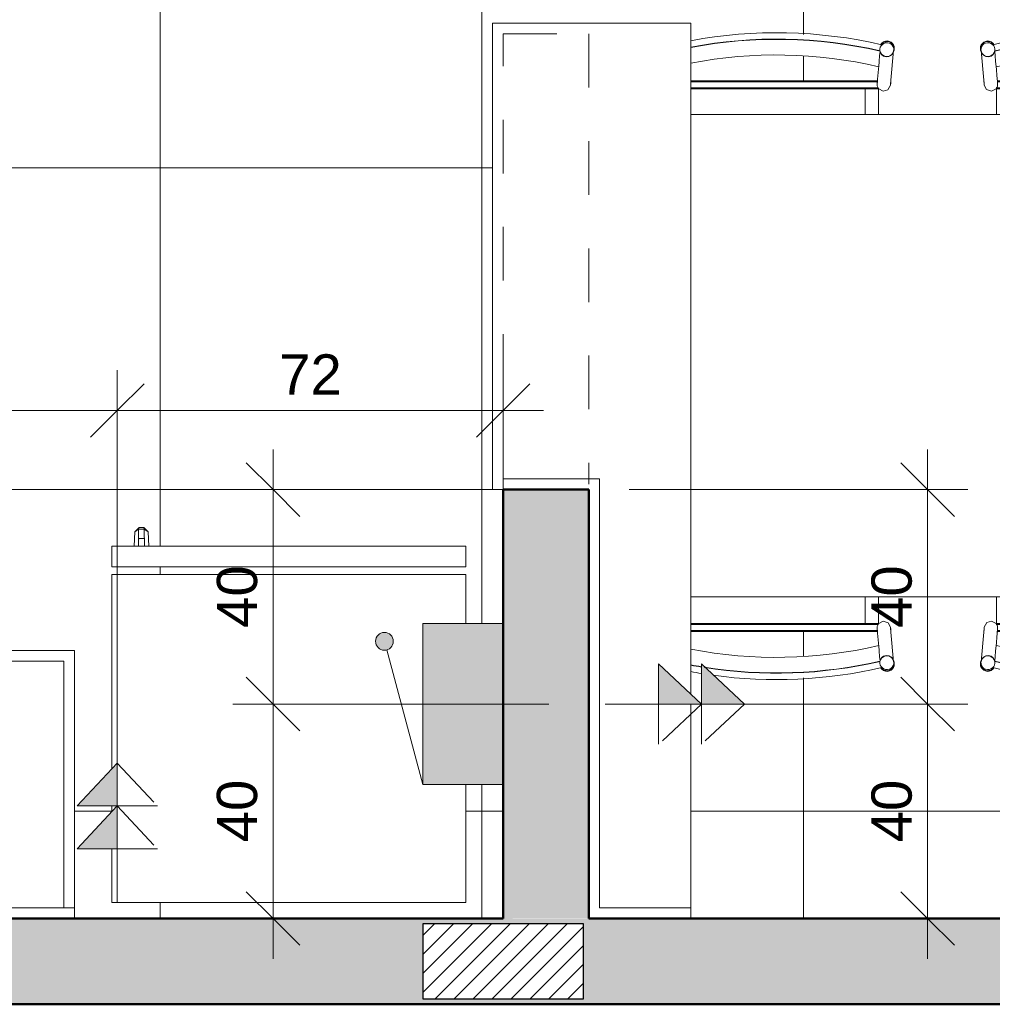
# Model space of a CAD drawing. Header units: metres. Extents: x -8.8 to 33.4, y -18.2 to 5.5.
# Tile 15 of 37: x -4.1 to -2.3, y -18.2 to -16.4. Entities that reach past the tile are written whole.
import ezdxf

# ---------------------------------------------------------------- set-up
doc = ezdxf.new("R2010")
doc.units = ezdxf.units.M
doc.linetypes.add('Projeção', pattern=[0.003969, 0.002381, -0.001587])
for name, color, linetype, lineweight in [('A-ANNO-DIMS', 7, 'Continuous', 9), ('A-ANNO-DIMS-50', 7, 'Continuous', 9), ('A-DETL-GENF', 7, 'Continuous', 5), ('A-FLOR-OVHD', 7, 'Projeção', 5), ('A-FLOR-PATT', 7, 'Continuous', 5), ('A-WALL-PATT', 7, 'Continuous', 5), ('G-IMPT', 7, 'Continuous', 5), ('I-FURN', 7, 'Continuous', 5), ('I-WALL', 7, 'Continuous', 5), ('Q-CASE', 7, 'Continuous', 5), ('Q-SPCQ', 7, 'Continuous', 5)]:
    doc.layers.add(name, color=color, linetype=linetype, lineweight=lineweight)
doc.layers.add('A-DETL', color=7, linetype='Continuous', lineweight=5, true_color=0x00a600)
doc.styles.add('Arial_1', font='arial.ttf', dxfattribs={"height": 0.075})
doc.dimstyles.new('Com_linha__ref__contínua__-_Cor_Vermelha_Arial_1_5mm_2', dxfattribs={"dimscale": 0.3048, "dimtxt": 0.076519, "dimasz": 0.328084, "dimexe": 0.246063, "dimexo": 0.246063, "dimgap": 0.024606, "dimtad": 1, "dimdec": 1, "dimlfac": 100, "dimrnd": 0.1, "dimdsep": 46, "dimtxsty": 'Arial_1', "dimblk1": 'OBLIQUE', "dimblk2": 'OBLIQUE', "dimsah": 1, "dimcen": 0.09, "dimdle": 0.246063, "dimazin": 0, "dimtfac": 1, "dimtdec": 4, "dimtix": 1, "dimtmove": 0, "dimatfit": 3, "dimfxl": 1, "dimtvp": 1, "dimtolj": 1, "dimtzin": 0, "dimarcsym": 2})

# ---------------------------------------------------------------- blocks, each defined once
blk = doc.blocks.new('TAMPO DO ABRIGO GLP EM GRANITO CINZA ANDORINHA - TAMPO DO ABRIGO GLP EM GRANITO CINZA ANDORINHA-1861549-PTS_ ELETRICOS')
at = {"layer": 'Q-CASE', "color": 9, "true_color": 0xc0c0c0}
for p, q in [((-2.8637, -16.405), (-3.2337, -16.405)), ((-3.2337, -16.405), (-3.2337, -17.275)), ((-2.8637, -17.6563), (-2.8637, -16.405)), ((-3.0337, -17.255), (-3.2137, -17.255)), ((-3.2137, -17.255), (-3.2137, -17.275)), ((-3.0337, -18.055), (-3.0337, -17.255)), ((-3.2337, -17.275), (-3.2137, -17.275)), ((-2.8637, -18.055), (-2.8637, -17.675)), ((-2.8637, -18.055), (-3.0337, -18.055)), ((-2.8637, -18.075), (-2.8637, -18.055))]:
    blk.add_line(p, q, dxfattribs=at)
blk = doc.blocks.new('Tampo de Bancada com Cuba - Granilite 50cm-2857465-PTS_ ELETRICOS')
at = {"layer": 'Q-CASE', "color": 9, "true_color": 0xc0c0c0}
for p, q in [((-1.2005, -0.02), (-1.2005, 0)), ((-0.0005, 0), (-0.0005, -0.02)), ((-1.2005, -0.02), (-1.2005, -0.5)), ((-1.2005, -0.02), (-0.0005, -0.02)), ((-1.1805, -0.48), (-1.1805, -0.02)), ((-0.0205, -0.02), (-0.0205, -0.48)), ((-0.0005, -0.5), (-0.0005, -0.02)), ((-0.8149, -0.1277), (-0.8259, -0.1353)), ((-0.7897, -0.12), (-0.8074, -0.1236)), ((-0.7897, -0.12), (-0.6066, -0.12)), ((-0.5943, -0.12), (-0.4113, -0.12)), ((-0.3825, -0.1301), (-0.3913, -0.1246)), ((-0.8303, -0.142), (-0.8359, -0.1508)), ((-0.3682, -0.1456), (-0.3758, -0.1346)), ((-0.3605, -0.1708), (-0.3641, -0.1531)), ((-0.8405, -0.3792), (-0.8405, -0.1708)), ((-0.3605, -0.1708), (-0.3605, -0.3792)), ((-0.8405, -0.3792), (-0.8368, -0.3969)), ((-0.3706, -0.408), (-0.365, -0.3992)), ((-0.8327, -0.4044), (-0.8251, -0.4154)), ((-0.8185, -0.4199), (-0.8096, -0.4254)), ((-0.386, -0.4223), (-0.375, -0.4147)), ((-0.4113, -0.43), (-0.7897, -0.43)), ((-0.4113, -0.43), (-0.3935, -0.4264)), ((-0.0205, -0.48), (-1.1805, -0.48)), ((-1.2005, -0.5), (-0.0005, -0.5))]:
    blk.add_line(p, q, dxfattribs=at)
for centre, radius, start, end in [((-0.7897, -0.1708), 0.0508, 90, 180), ((-0.7897, -0.1708), 0.0508, 110.0287, 114.9713), ((-0.4113, -0.1708), 0.0508, 360, 90), ((-0.4113, -0.1708), 0.0508, 65.0287, 69.9713), ((-0.7897, -0.1708), 0.0508, 155.0287, 159.9713), ((-0.4113, -0.1708), 0.0508, 20.0287, 24.9713), ((-0.6005, -0.2995), 0.02, 0, 180), ((-0.6005, -0.2995), 0.02, 180, 0), ((-0.7897, -0.3792), 0.0508, 180, 270), ((-0.4113, -0.3792), 0.0508, 270, 0), ((-0.7897, -0.3792), 0.0508, 200.0287, 204.9713), ((-0.4113, -0.3792), 0.0508, 335.0287, 339.9713), ((-0.7897, -0.3792), 0.0508, 245.0287, 249.9713), ((-0.4113, -0.3792), 0.0508, 290.0287, 294.9713)]:
    blk.add_arc(centre, radius, start, end, dxfattribs=at)
blk = doc.blocks.new('_Produtos_Arq_Bib_Refridgerator_398 - 11ZREF08_dwg-2258430-PTS_ ELETRICOS')
at = {"layer": 'G-IMPT', "color": 9, "lineweight": 9, "true_color": 0xc0c0c0}
for p, q in [((0, 0.6604), (0.1, 0.6604)), ((0, 0.6604), (0, 0)), ((0.1692, 0.6604), (0.18, 0.6604)), ((0.2492, 0.6604), (0.6116, 0.6604)), ((0.6116, 0.6604), (0.6116, 0)), ((0.6262, 0), (0.6262, 0.6603)), ((0.6645, 0.6603), (0.6262, 0.6603)), ((0.6645, 0.6603), (0.6645, 0)), ((0.6645, 0.619), (0.6912, 0.6176)), ((0.6645, 0.619), (0.6912, 0.6176)), ((0.6645, 0.6109), (0.6963, 0.6104)), ((0.6787, 0.6104), (0.6785, 0.6095)), ((0.6787, 0.6104), (0.6787, 0.6)), ((0.6993, 0.6095), (0.6912, 0.6176)), ((0.6963, 0.6104), (0.6912, 0.6176)), ((0.6932, 0.6156), (0.6993, 0.6095)), ((0.6963, 0.6), (0.6963, 0.6104)), ((0.6993, 0.6095), (0.6963, 0.6104)), ((0.6993, 0.6009), (0.6993, 0.6095)), ((0.6963, 0.6), (0.6645, 0.5995)), ((0.6912, 0.5927), (0.6645, 0.5913)), ((0.6912, 0.5927), (0.6645, 0.5913)), ((0.6785, 0.6009), (0.6787, 0.6)), ((0.6993, 0.6009), (0.6912, 0.5927)), ((0.6963, 0.6), (0.6912, 0.5927)), ((0.6993, 0.6009), (0.6932, 0.5948)), ((0.6993, 0.6009), (0.6963, 0.6)), ((0.22, 0), (0, 0)), ((0.6116, 0), (0.52, 0)), ((0.6262, 0), (0.6645, 0))]:
    blk.add_line(p, q, dxfattribs=at)
blk = doc.blocks.new('_Produtos_Arq_Bib_Refridgerator_398 - _Produtos_Arq_Bib_Refridgerator_398-2258438-PTS_ ELETRICOS')
blk.add_blockref('_Produtos_Arq_Bib_Refridgerator_398 - 11ZREF08_dwg-2258430-PTS_ ELETRICOS', (0, 0))
blk = doc.blocks.new('Mesa Cozinha - 02 lugares-2261299-PTS_ ELETRICOS')
at = {"layer": 'I-FURN', "color": 9, "true_color": 0xc0c0c0}
for p, q in [((-0.0781, 0.5419), (-0.0781, 0.5414)), ((-0.0776, 0.5413), (-0.0777, 0.5408)), ((-0.0576, 0.4838), (-0.0527, 0.5392)), ((-0.0522, 0.5391), (-0.0522, 0.5396)), ((0.1104, 0.5396), (0.1104, 0.5391)), ((0.1109, 0.5392), (0.1158, 0.4838)), ((0.1359, 0.5408), (0.1359, 0.5413)), ((0.1364, 0.5414), (0.1363, 0.5419)), ((0.5219, 0.5419), (0.5219, 0.5414)), ((0.5224, 0.5413), (0.5223, 0.5408)), ((0.5424, 0.4838), (0.5473, 0.5392)), ((0.5478, 0.5391), (0.5478, 0.5396)), ((-0.0803, 0.5105), (-0.0825, 0.486)), ((0.1407, 0.486), (0.1385, 0.5105)), ((0.5197, 0.5105), (0.5175, 0.486)), ((-0.4307, 0.4825), (-0.0826, 0.4825)), ((-0.0827, 0.4807), (-0.4307, 0.4807)), ((-0.0833, 0.4768), (-0.0829, 0.4813)), ((-0.0828, 0.4826), (-0.0825, 0.486)), ((0.1407, 0.486), (0.141, 0.4825)), ((0.1408, 0.4825), (0.5174, 0.4825)), ((0.5173, 0.4807), (0.1409, 0.4807)), ((0.5167, 0.4768), (0.5171, 0.4813)), ((0.5172, 0.4826), (0.5175, 0.486)), ((-0.4307, 0.4693), (-0.0815, 0.4693)), ((-0.4307, 0.4675), (-0.0803, 0.4675)), ((-0.1055, 0.42), (-0.1055, 0.4675)), ((-0.0809, 0.42), (-0.0809, 0.4675)), ((-0.0719, 0.4631), (-0.0804, 0.4675)), ((0.1386, 0.4675), (0.1301, 0.4631)), ((0.1385, 0.4675), (0.5197, 0.4675)), ((0.1391, 0.4675), (0.1391, 0.42)), ((0.1397, 0.4693), (0.5185, 0.4693)), ((0.1637, 0.42), (0.1637, 0.4675)), ((0.4945, 0.42), (0.4945, 0.4675)), ((0.5191, 0.42), (0.5191, 0.4675)), ((0.5281, 0.4631), (0.5196, 0.4675)), ((0.6291, 0.42), (-0.4307, 0.42)), ((0.6791, -0.43), (0.6791, 0.37)), ((-0.4309, -0.48), (0.6291, -0.48)), ((-0.1055, -0.5295), (-0.1055, -0.4804)), ((-0.0809, -0.5295), (-0.0809, -0.4804)), ((0.1391, -0.4804), (0.1391, -0.5295)), ((0.1637, -0.5295), (0.1637, -0.4804)), ((0.4945, -0.5295), (0.4945, -0.4804)), ((0.5191, -0.5295), (0.5191, -0.4804)), ((-0.0803, -0.5295), (-0.4307, -0.5295)), ((-0.0815, -0.5313), (-0.4307, -0.5313)), ((-0.0804, -0.5295), (-0.0719, -0.5251)), ((0.1301, -0.5251), (0.1386, -0.5295)), ((0.5197, -0.5295), (0.1385, -0.5295)), ((0.5185, -0.5313), (0.1397, -0.5313)), ((0.5196, -0.5295), (0.5281, -0.5251)), ((-0.4307, -0.5427), (-0.0827, -0.5427)), ((-0.0826, -0.5445), (-0.4307, -0.5445)), ((-0.0825, -0.548), (-0.0828, -0.5445)), ((-0.0825, -0.548), (-0.0803, -0.5725)), ((-0.0527, -0.6012), (-0.0576, -0.5458)), ((0.1158, -0.5458), (0.1109, -0.6012)), ((0.1385, -0.5725), (0.1407, -0.548)), ((0.141, -0.5446), (0.1407, -0.548)), ((0.5174, -0.5445), (0.1408, -0.5445)), ((0.1409, -0.5427), (0.5173, -0.5427)), ((0.1415, -0.5388), (0.1411, -0.5433)), ((0.5175, -0.548), (0.5172, -0.5445)), ((0.5175, -0.548), (0.5197, -0.5725)), ((0.5473, -0.6012), (0.5424, -0.5458)), ((-0.0781, -0.6034), (-0.0781, -0.6039)), ((-0.0777, -0.6028), (-0.0776, -0.6033)), ((-0.0522, -0.6016), (-0.0522, -0.6011)), ((0.1104, -0.6011), (0.1104, -0.6016)), ((0.1359, -0.6033), (0.1359, -0.6028)), ((0.1363, -0.6039), (0.1364, -0.6034)), ((0.5219, -0.6034), (0.5219, -0.6039)), ((0.5223, -0.6028), (0.5224, -0.6033)), ((0.5478, -0.6016), (0.5478, -0.6011))]:
    blk.add_line(p, q, dxfattribs=at)
at = {"layer": 'I-FURN', "color": 9, "true_color": 0xc0c0c0, "flags": 128}
for points in [[(-0.0638, 0.5557), (-0.0669, 0.5556), (-0.0698, 0.5548), (-0.0724, 0.5533), (-0.0746, 0.5511), (-0.0755, 0.5498)], [(-0.0524, 0.5428), (-0.0524, 0.5435), (-0.0529, 0.5465), (-0.0541, 0.5494), (-0.0559, 0.5518), (-0.0582, 0.5538), (-0.0609, 0.5551), (-0.0638, 0.5557)], [(0.1221, 0.5557), (0.1191, 0.5551), (0.1164, 0.5538), (0.1141, 0.5518), (0.1123, 0.5494), (0.1111, 0.5465), (0.1107, 0.5435)], [(0.1337, 0.5498), (0.1328, 0.5511), (0.1306, 0.5533), (0.128, 0.5548), (0.1251, 0.5556), (0.1221, 0.5557)], [(0.5362, 0.5557), (0.5331, 0.5556), (0.5302, 0.5548), (0.5276, 0.5533), (0.5254, 0.5511), (0.5245, 0.5498)], [(0.5476, 0.5428), (0.5476, 0.5435), (0.5471, 0.5465), (0.5459, 0.5494), (0.5441, 0.5518), (0.5418, 0.5538), (0.5391, 0.5551), (0.5362, 0.5557)], [(-0.0779, 0.5376), (-0.0786, 0.5293), (-0.0795, 0.5191), (-0.0804, 0.5089)], [(0.1361, 0.5376), (0.1368, 0.5293), (0.1377, 0.5191), (0.1386, 0.5089)], [(0.5221, 0.5376), (0.5214, 0.5293), (0.5205, 0.5191), (0.5196, 0.5089)], [(-0.0825, 0.486), (-0.0832, 0.4777), (-0.0833, 0.4768)], [(-0.0576, 0.4838), (-0.0582, 0.4763), (-0.0584, 0.4744)], [(-0.0584, 0.4744), (-0.058, 0.4786), (-0.0576, 0.4838)], [(0.1158, 0.4838), (0.1165, 0.4755), (0.1166, 0.4744)], [(0.1166, 0.4744), (0.1162, 0.4786), (0.1158, 0.4838)], [(0.1415, 0.4768), (0.141, 0.4826), (0.1407, 0.486)], [(0.1412, 0.4799), (0.1413, 0.4784), (0.1415, 0.4768)], [(0.5175, 0.486), (0.5168, 0.4777), (0.5167, 0.4768)], [(0.5424, 0.4838), (0.5418, 0.4763), (0.5416, 0.4744)], [(0.5416, 0.4744), (0.542, 0.4786), (0.5424, 0.4838)], [(-0.0584, 0.4744), (-0.0631, 0.4657), (-0.0719, 0.4631)], [(0.1301, 0.4631), (0.1207, 0.4662), (0.1166, 0.4744)], [(0.5416, 0.4744), (0.5369, 0.4657), (0.5281, 0.4631)], [(-0.0719, -0.5251), (-0.0625, -0.5282), (-0.0584, -0.5364)], [(0.1166, -0.5364), (0.1213, -0.5277), (0.1301, -0.5251)], [(0.5281, -0.5251), (0.5375, -0.5282), (0.5416, -0.5364)], [(-0.083, -0.5419), (-0.0831, -0.5404), (-0.0833, -0.5388)], [(-0.0833, -0.5388), (-0.0828, -0.5446), (-0.0825, -0.548)], [(-0.0576, -0.5458), (-0.0583, -0.5375), (-0.0584, -0.5364)], [(-0.0584, -0.5364), (-0.058, -0.5406), (-0.0576, -0.5458)], [(0.1158, -0.5458), (0.1164, -0.5383), (0.1166, -0.5364)], [(0.1166, -0.5364), (0.1162, -0.5406), (0.1158, -0.5458)], [(0.1407, -0.548), (0.1414, -0.5397), (0.1415, -0.5388)], [(0.517, -0.5419), (0.5169, -0.5404), (0.5167, -0.5388)], [(0.5167, -0.5388), (0.5172, -0.5446), (0.5175, -0.548)], [(0.5424, -0.5458), (0.5417, -0.5375), (0.5416, -0.5364)], [(0.5416, -0.5364), (0.542, -0.5406), (0.5424, -0.5458)], [(-0.0804, -0.5709), (-0.0795, -0.5811), (-0.0786, -0.5913), (-0.0779, -0.5996)], [(0.1386, -0.5709), (0.1377, -0.5811), (0.1368, -0.5913), (0.1361, -0.5996)], [(0.5196, -0.5709), (0.5205, -0.5811), (0.5214, -0.5913), (0.5221, -0.5996)], [(-0.0638, -0.6177), (-0.0609, -0.6171), (-0.0582, -0.6158), (-0.0559, -0.6138), (-0.0541, -0.6114), (-0.0529, -0.6085), (-0.0524, -0.6055), (-0.0524, -0.6048)], [(0.1107, -0.6055), (0.1111, -0.6085), (0.1123, -0.6114), (0.1141, -0.6138), (0.1164, -0.6158), (0.1191, -0.6171), (0.1221, -0.6177)], [(0.5362, -0.6177), (0.5391, -0.6171), (0.5418, -0.6158), (0.5441, -0.6138), (0.5459, -0.6114), (0.5471, -0.6085), (0.5476, -0.6055), (0.5476, -0.6048)], [(-0.0755, -0.6118), (-0.0746, -0.6131), (-0.0724, -0.6153), (-0.0698, -0.6168), (-0.0669, -0.6176), (-0.0638, -0.6177)], [(0.1221, -0.6177), (0.1251, -0.6176), (0.128, -0.6168), (0.1306, -0.6153), (0.1328, -0.6131), (0.1337, -0.6118)], [(0.5245, -0.6118), (0.5254, -0.6131), (0.5276, -0.6153), (0.5302, -0.6168), (0.5331, -0.6176), (0.5362, -0.6177)]]:
    blk.add_lwpolyline(points, dxfattribs=at)
at = {"layer": 'I-FURN', "color": 9, "true_color": 0xc0c0c0}
for centre, radius, start, end in [((-0.2709, -0.3008), 0.8731, 76.9905, 100.56), ((0.3291, -0.3008), 0.8731, 76.9905, 103.0095), ((-0.2709, -0.3008), 0.8613, 77.0398, 100.7061), ((-0.2709, -0.3008), 0.8607, 77.0198, 100.7138), ((-0.0647, 0.543), 0.014, 86.1114, 149.814), ((-0.0652, 0.5431), 0.014, 331.3147, 83.9261), ((0.1234, 0.5431), 0.014, 96.0739, 207.2303), ((0.1229, 0.543), 0.014, 30.2044, 93.8886), ((0.3291, -0.3008), 0.8607, 77.0198, 102.9802), ((0.3291, -0.3008), 0.8613, 77.0398, 102.9568), ((0.5353, 0.543), 0.014, 86.1114, 149.814), ((0.5348, 0.5431), 0.014, 331.3147, 83.9261), ((-0.2709, -0.3008), 0.8317, 76.7574, 101.0891), ((0.3291, -0.3008), 0.8317, 76.7574, 103.2426), ((0.6291, 0.37), 0.05, 0, 90), ((0.6291, -0.43), 0.05, 270, 360), ((-0.2709, 0.2388), 0.8317, 258.9109, 283.2426), ((0.3291, 0.2388), 0.8317, 256.7574, 283.2426), ((-0.2709, 0.2388), 0.8607, 260.983, 282.9802), ((-0.2709, 0.2388), 0.8613, 261.0442, 282.9564), ((-0.0652, -0.6051), 0.014, 276.0739, 28.6853), ((0.1234, -0.6051), 0.014, 152.7697, 263.9261), ((0.3291, 0.2388), 0.8607, 257.0198, 282.9802), ((0.3291, 0.2388), 0.8613, 257.0436, 282.9564), ((0.5348, -0.6051), 0.014, 276.0739, 28.6853), ((-0.2709, 0.2388), 0.8607, 259.2862, 260.6227), ((-0.2709, 0.2388), 0.8613, 259.2939, 260.6294), ((-0.2709, 0.2388), 0.8731, 259.44, 260.7574), ((-0.2709, 0.2388), 0.8731, 262.218, 283.0095), ((-0.0647, -0.605), 0.014, 210.186, 273.8886), ((0.1229, -0.605), 0.014, 266.1114, 329.7956), ((0.3291, 0.2388), 0.8731, 256.9905, 283.0095), ((0.5353, -0.605), 0.014, 210.186, 273.8886)]:
    blk.add_arc(centre, radius, start, end, dxfattribs=at)
for centre, major_axis, start_param, end_param in [((-0.0651, 0.5408), (-0.013, 0.0011), 4.712389, 7.853982), ((-0.0651, 0.5408), (-0.013, 0.0011), 1.570796, 4.712389), ((0.1234, 0.5408), (0.013, 0.0011), 1.570796, 4.712389), ((0.1234, 0.5408), (0.013, 0.0011), 4.712389, 7.853982), ((0.5349, 0.5408), (-0.013, 0.0011), 4.712389, 7.853982), ((0.5349, 0.5408), (-0.013, 0.0011), 1.570796, 4.712389), ((-0.0652, 0.5402), (-0.013, 0.0011), 0, 1.570796), ((-0.0652, 0.5402), (-0.013, 0.0011), 1.570796, 3.098035), ((0.1234, 0.5402), (0.013, 0.0011), 3.18515, 4.712389), ((0.1234, 0.5402), (0.013, 0.0011), 4.712389, 6.283185), ((0.5348, 0.5402), (-0.013, 0.0011), 0, 1.570796), ((0.5348, 0.5402), (-0.013, 0.0011), 1.570796, 3.141593), ((-0.0651, -0.6028), (0.013, 0.0011), 1.570796, 4.712389), ((-0.0652, -0.6022), (0.013, 0.0011), 1.570796, 3.141593), ((-0.0652, -0.6022), (0.013, 0.0011), 0, 1.570796), ((-0.0651, -0.6028), (0.013, 0.0011), 4.712389, 7.853982), ((0.1234, -0.6028), (-0.013, 0.0011), 4.712389, 7.853982), ((0.1234, -0.6022), (-0.013, 0.0011), 4.712389, 6.283185), ((0.1234, -0.6028), (-0.013, 0.0011), 1.570796, 4.712389), ((0.1234, -0.6022), (-0.013, 0.0011), 3.141593, 4.712389), ((0.5349, -0.6028), (0.013, 0.0011), 1.570796, 4.712389), ((0.5348, -0.6022), (0.013, 0.0011), 1.570796, 3.141593), ((0.5348, -0.6022), (0.013, 0.0011), 0, 1.570796), ((0.5349, -0.6028), (0.013, 0.0011), 4.712389, 7.853982)]:
    blk.add_ellipse(centre, major_axis=major_axis, ratio=0.984808, start_param=start_param, end_param=end_param, dxfattribs=at)
for points in [[(-0.0815, 0.4693), (-0.082, 0.4701), (-0.0829, 0.4719), (-0.0834, 0.4749), (-0.0833, 0.4769), (-0.0831, 0.4779)], [(0.1413, 0.4779), (0.1415, 0.4769), (0.1416, 0.4749), (0.1411, 0.4719), (0.1403, 0.4701), (0.1397, 0.4693)], [(0.5185, 0.4693), (0.518, 0.4701), (0.5171, 0.4719), (0.5166, 0.4749), (0.5167, 0.4769), (0.5169, 0.4779)], [(-0.0803, 0.4675), (-0.0805, 0.4678), (-0.081, 0.4684), (-0.0813, 0.469), (-0.0815, 0.4693)], [(0.1397, 0.4693), (0.1396, 0.469), (0.1392, 0.4684), (0.1387, 0.4678), (0.1385, 0.4675)], [(0.5197, 0.4675), (0.5195, 0.4678), (0.519, 0.4684), (0.5187, 0.469), (0.5185, 0.4693)], [(-0.0831, -0.5399), (-0.0833, -0.5389), (-0.0834, -0.5369), (-0.0829, -0.5339), (-0.082, -0.5321), (-0.0815, -0.5313)], [(-0.0815, -0.5313), (-0.0813, -0.531), (-0.081, -0.5304), (-0.0805, -0.5298), (-0.0803, -0.5295)], [(0.1385, -0.5295), (0.1387, -0.5298), (0.1392, -0.5304), (0.1396, -0.531), (0.1397, -0.5313)], [(0.1397, -0.5313), (0.1403, -0.5321), (0.1411, -0.5339), (0.1416, -0.5369), (0.1415, -0.5389), (0.1413, -0.5399)], [(0.5169, -0.5399), (0.5167, -0.5389), (0.5166, -0.5369), (0.5171, -0.5339), (0.518, -0.5321), (0.5185, -0.5313)], [(0.5185, -0.5313), (0.5187, -0.531), (0.519, -0.5304), (0.5195, -0.5298), (0.5197, -0.5295)]]:
    blk.add_open_spline(points, degree=3, dxfattribs=at)
blk = doc.blocks.new('DIMBLOCK22-PTS_ ELETRICOS')
at = {"layer": 'A-ANNO-DIMS-50', "color": 242, "true_color": 0xbd2b2e, "transparency": 16777216}
for p, q in [((-5.0737, -17.1274), (-5.0737, -17.0524)), ((-3.9337, -17.1274), (-3.9337, -17.0524)), ((-5.0737, -17.1274), (-5.0237, -17.0774)), ((-3.9337, -17.1274), (-3.8837, -17.0774)), ((-5.0737, -17.1274), (-5.1237, -17.1774)), ((-5.0737, -17.1274), (-3.9337, -17.1274)), ((-5.0737, -17.1274), (-5.0737, -17.87)), ((-3.9337, -17.1274), (-3.9837, -17.1774)), ((-3.9337, -17.1274), (-3.9337, -17.87))]:
    blk.add_line(p, q, dxfattribs=at)
at = {"layer": 'A-ANNO-DIMS-50', "color": 0, "transparency": 16777216, "insert": (-4.5902, -17.0226), "char_height": 0.075, "width": 0.207662, "attachment_point": 1, "line_spacing_factor": 0.941778, "style": 'Arial_1'}
blk.add_mtext('114', dxfattribs=at)
blk = doc.blocks.new('_Oblique')
at = {"color": 0, "linetype": 'ByBlock', "lineweight": -2}
blk.add_line((-0.5, -0.5), (0.5, 0.5), dxfattribs=at)
blk = doc.blocks.new('DIMBLOCK23-PTS_ ELETRICOS')
at = {"layer": 'A-ANNO-DIMS-50', "color": 242, "true_color": 0xbd2b2e, "transparency": 16777216}
for p, q in [((-3.9337, -17.1274), (-3.9337, -17.0524)), ((-3.2137, -17.1274), (-3.2137, -17.0524)), ((-3.9337, -17.1274), (-3.8837, -17.0774)), ((-3.2137, -17.1274), (-3.1637, -17.0774)), ((-3.9337, -17.1274), (-3.9837, -17.1774)), ((-3.9337, -17.1274), (-3.1387, -17.1274)), ((-3.9337, -17.1274), (-3.9337, -17.87)), ((-3.2137, -17.1274), (-3.2637, -17.1774)), ((-3.2137, -17.1274), (-3.2137, -17.2))]:
    blk.add_line(p, q, dxfattribs=at)
at = {"layer": 'A-ANNO-DIMS-50', "color": 0, "transparency": 16777216, "insert": (-3.6314, -17.0226), "char_height": 0.075, "width": 0.138441, "attachment_point": 1, "line_spacing_factor": 0.941778, "style": 'Arial_1'}
blk.add_mtext('72', dxfattribs=at)
blk = doc.blocks.new('DIMBLOCK24-PTS_ ELETRICOS')
at = {"layer": 'A-ANNO-DIMS-50', "color": 242, "true_color": 0xbd2b2e, "transparency": 16777216}
for p, q in [((-2.4219, -17.2), (-2.4219, -17.675)), ((-2.4219, -17.275), (-2.4719, -17.225)), ((-2.4219, -17.275), (-2.9787, -17.275)), ((-2.4219, -17.275), (-2.3719, -17.325)), ((-2.4219, -17.275), (-2.3469, -17.275)), ((-2.4219, -17.675), (-2.4719, -17.625)), ((-2.4219, -17.675), (-2.8487, -17.675)), ((-2.4219, -17.675), (-2.3719, -17.725)), ((-2.4219, -17.675), (-2.3469, -17.675))]:
    blk.add_line(p, q, dxfattribs=at)
at = {"layer": 'A-ANNO-DIMS-50', "color": 0, "transparency": 16777216, "insert": (-2.5267, -17.5327), "char_height": 0.075, "width": 0.138441, "attachment_point": 1, "rotation": 90, "line_spacing_factor": 0.941778, "style": 'Arial_1'}
blk.add_mtext('40', dxfattribs=at)
blk = doc.blocks.new('DIMBLOCK25-PTS_ ELETRICOS')
at = {"layer": 'A-ANNO-DIMS-50', "color": 242, "true_color": 0xbd2b2e, "transparency": 16777216}
for p, q in [((-2.4219, -17.675), (-2.4719, -17.625)), ((-2.4219, -17.675), (-2.8487, -17.675)), ((-2.4219, -17.675), (-2.4219, -18.15)), ((-2.4219, -17.675), (-2.3719, -17.725)), ((-2.4219, -17.675), (-2.3469, -17.675)), ((-2.4219, -18.075), (-2.4719, -18.025)), ((-2.4219, -18.075), (-2.4262, -18.075)), ((-2.4219, -18.075), (-2.3719, -18.125)), ((-2.4219, -18.075), (-2.3469, -18.075))]:
    blk.add_line(p, q, dxfattribs=at)
at = {"layer": 'A-ANNO-DIMS-50', "color": 0, "transparency": 16777216, "insert": (-2.5267, -17.9327), "char_height": 0.075, "width": 0.138441, "attachment_point": 1, "rotation": 90, "line_spacing_factor": 0.941778, "style": 'Arial_1'}
blk.add_mtext('40', dxfattribs=at)
blk = doc.blocks.new('DIMBLOCK28-PTS_ ELETRICOS')
at = {"layer": 'A-ANNO-DIMS-50', "color": 242, "true_color": 0xbd2b2e, "transparency": 16777216}
for p, q in [((-3.643, -17.2), (-3.643, -17.675)), ((-3.643, -17.275), (-3.693, -17.225)), ((-3.643, -17.275), (-3.718, -17.275)), ((-3.643, -17.275), (-3.593, -17.325)), ((-3.643, -17.275), (-3.2887, -17.275)), ((-3.643, -17.675), (-3.693, -17.625)), ((-3.643, -17.675), (-3.718, -17.675)), ((-3.643, -17.675), (-3.593, -17.725)), ((-3.643, -17.675), (-3.1287, -17.675))]:
    blk.add_line(p, q, dxfattribs=at)
at = {"layer": 'A-ANNO-DIMS-50', "color": 0, "transparency": 16777216, "insert": (-3.7478, -17.5327), "char_height": 0.075, "width": 0.138441, "attachment_point": 1, "rotation": 90, "line_spacing_factor": 0.941778, "style": 'Arial_1'}
blk.add_mtext('40', dxfattribs=at)
blk = doc.blocks.new('DIMBLOCK29-PTS_ ELETRICOS')
at = {"layer": 'A-ANNO-DIMS-50', "color": 242, "true_color": 0xbd2b2e, "transparency": 16777216}
for p, q in [((-3.643, -17.675), (-3.693, -17.625)), ((-3.643, -17.675), (-3.718, -17.675)), ((-3.643, -17.675), (-3.643, -18.15)), ((-3.643, -17.675), (-3.593, -17.725)), ((-3.643, -17.675), (-3.1287, -17.675)), ((-3.643, -18.075), (-3.693, -18.025)), ((-3.643, -18.075), (-3.6472, -18.075)), ((-3.643, -18.075), (-3.593, -18.125)), ((-3.643, -18.075), (-3.568, -18.075))]:
    blk.add_line(p, q, dxfattribs=at)
at = {"layer": 'A-ANNO-DIMS-50', "color": 0, "transparency": 16777216, "insert": (-3.7478, -17.9327), "char_height": 0.075, "width": 0.138441, "attachment_point": 1, "rotation": 90, "line_spacing_factor": 0.941778, "style": 'Arial_1'}
blk.add_mtext('40', dxfattribs=at)

msp = doc.modelspace()

# ---------------------------------------------------------------- hatches: boundary and pattern name
at = {"layer": 'A-DETL-GENF', "true_color": 0x464646}
h = msp.add_hatch(dxfattribs=at)
h.set_pattern_fill('FP_5', color=49, style=0, pattern_type=2)
h.set_pattern_definition([(45, (0, 0), (-0.01767767, 0.01767767), [])])
h.paths.add_polyline_path([(-8.3236, -18.225), (-8.0236, -18.225), (-8.0236, -18.085), (-8.3236, -18.085)])
h.paths.add_polyline_path([(0.1964, -18.225), (0.4964, -18.225), (0.4964, -18.085), (0.1964, -18.085)])
h.paths.add_polyline_path([(-3.0637, -18.225), (-3.0637, -18.085), (-3.3637, -18.085), (-3.3637, -18.225), (-3.1287, -18.225)])
h.paths.add_polyline_path([(-6.0237, -18.225), (-6.0237, -18.085), (-6.3237, -18.085), (-6.3237, -18.225), (-6.0886, -18.225)])
h.paths.add_polyline_path([(0.4964, -15.625), (0.4964, -15.325), (0.3564, -15.325), (0.3564, -15.625), (0.4664, -15.625)])
h.paths.add_polyline_path([(-3.3737, -15.465), (-3.0737, -15.465), (-3.0737, -15.325), (-3.3737, -15.325)])
h.paths.add_polyline_path([(-0.8986, -15.465), (-0.6736, -15.465), (-0.6736, -15.325), (-0.9736, -15.325), (-0.9736, -15.465)])
h.paths.add_polyline_path([(-5.2937, -15.465), (-4.9937, -15.4649), (-4.9937, -15.325), (-5.2937, -15.325), (-5.2937, -15.4375)])
h.paths.add_polyline_path([(-6.3237, -15.465), (-6.0237, -15.4649), (-6.0237, -15.325), (-6.3237, -15.325), (-6.3237, -15.4575)])
h.paths.add_polyline_path([(-8.3236, -15.465), (-8.0236, -15.465), (-8.0236, -15.325), (-8.3236, -15.325)])
h.paths.add_polyline_path([(0.3564, -14.515), (0.4964, -14.515), (0.4964, -14.215), (0.3564, -14.215), (0.3564, -14.4785)])
h.paths.add_polyline_path([(-3.3737, -14.2649), (-3.2337, -14.2649), (-3.2337, -13.9649), (-3.3737, -13.9649), (-3.3737, -14.2388)])
h.paths.add_polyline_path([(-5.1136, -14.2649), (-4.9937, -14.2649), (-4.9937, -13.9649), (-5.1337, -13.9649), (-5.1337, -14.2649)])
h.paths.add_polyline_path([(-0.8136, -11.545), (-0.6736, -11.545), (-0.6736, -11.245), (-0.8136, -11.245), (-0.8136, -11.385)])
h.paths.add_polyline_path([(-3.2337, -11.545), (-3.2337, -11.245), (-3.3737, -11.245), (-3.3737, -11.545), (-3.2926, -11.545)])
h.paths.add_polyline_path([(-7.6622, -11.385), (-7.3937, -11.385), (-7.3937, -11.245), (-7.6937, -11.245), (-7.6937, -11.385)])
h.paths.add_polyline_path([(-5.1337, -11.3849), (-4.8337, -11.3849), (-4.8337, -11.2449), (-5.1337, -11.2449), (-5.1337, -11.3752)])
at = {"layer": 'A-DETL-GENF', "true_color": 0xffffff}
for points in [[(-3.2926, -17.825), (-3.2137, -17.825), (-3.2137, -17.525), (-3.3637, -17.525), (-3.3637, -17.825)], [(-3.4353, -17.5745), (-3.431, -17.5739), (-3.427, -17.5722), (-3.4236, -17.5696), (-3.4209, -17.5662), (-3.4193, -17.5622), (-3.4187, -17.5579), (-3.4193, -17.5536), (-3.4209, -17.5496), (-3.4236, -17.5462), (-3.427, -17.5436), (-3.431, -17.5419), (-3.4353, -17.5414), (-3.4396, -17.5419), (-3.4435, -17.5436), (-3.447, -17.5462), (-3.4496, -17.5496), (-3.4513, -17.5536), (-3.4518, -17.5579), (-3.4513, -17.5622), (-3.4496, -17.5662), (-3.447, -17.5696), (-3.4435, -17.5722), (-3.4396, -17.5739), (-3.4356, -17.5744)]]:
    msp.add_hatch(color=7, dxfattribs=at).paths.add_polyline_path(points)
at = {"layer": 'A-DETL-GENF', "true_color": 0xff8000}
for points in [[(-2.9025, -17.675), (-2.8437, -17.675), (-2.9237, -17.6), (-2.9237, -17.675)], [(-2.7637, -17.675), (-2.8437, -17.6), (-2.8437, -17.675), (-2.8009, -17.675)], [(-4.0087, -17.865), (-3.9337, -17.865), (-3.9337, -17.785), (-3.9806, -17.835)], [(-3.9337, -17.945), (-3.9337, -17.865), (-4.0087, -17.945), (-3.9439, -17.945)]]:
    msp.add_hatch(color=30, dxfattribs=at).paths.add_polyline_path(points)
at = {"layer": 'A-FLOR-PATT', "true_color": 0x787878}
h = msp.add_hatch(dxfattribs=at)
h.set_pattern_fill('FP_3', color=8, style=0, pattern_type=2)
h.set_pattern_definition([(0, (-2.654, -16.075), (0, 0.6), []), (90, (-2.654, -16.075), (-0.6, 4e-17), [])])
h.paths.add_polyline_path([(-2.8437, -17.675), (-2.8437, -17.6167), (-2.8637, -17.6134), (-2.8637, -17.6563)])
h.paths.add_polyline_path([(-1.9837, -15.845), (-1.9087, -15.845), (-1.9837, -15.925)])
h.paths.add_polyline_path([(-1.9837, -15.765), (-1.9087, -15.765), (-1.9837, -15.845)])
h.paths.add_polyline_path([(-1.9837, -15.685), (-1.9087, -15.685), (-1.9837, -15.765)])
h.paths.add_polyline_path([(-5.4774, -18.075), (-5.2136, -18.0748), (-5.2136, -17.575), (-4.0136, -17.575), (-4.0136, -18.075), (-3.2137, -18.0748), (-3.2137, -17.825), (-3.2834, -17.825), (-3.2834, -18.0451), (-3.9439, -18.045), (-3.9439, -17.945), (-4.0087, -17.945), (-3.9439, -17.8759), (-3.9439, -17.865), (-4.0087, -17.865), (-3.9439, -17.7959), (-3.9437, -17.4335), (-3.2834, -17.4335), (-3.2834, -17.525), (-3.2137, -17.525), (-3.2137, -17.275), (-3.2337, -17.275), (-3.2337, -16.405), (-2.8637, -16.405), (-2.8634, -16.4389), (-2.8009, -16.4284), (-2.7, -16.4229), (-2.597, -16.4295), (-2.5094, -16.4448), (-2.5078, -16.4427), (-2.5048, -16.4402), (-2.5016, -16.4387), (-2.5001, -16.4382), (-2.4956, -16.4382), (-2.491, -16.4399), (-2.4885, -16.4418), (-2.4865, -16.444), (-2.4849, -16.4473), (-2.4841, -16.4508), (-2.4843, -16.4544), (-2.4865, -16.467), (-2.4918, -16.5224), (-2.4926, -16.5247), (-2.4991, -16.531), (-2.5046, -16.5311), (-2.5137, -16.5275), (-2.5137, -16.575), (-2.2937, -16.575), (-2.2937, -16.5275), (-2.2947, -16.5277), (-2.3035, -16.531), (-2.3099, -16.5299), (-2.3148, -16.525), (-2.3168, -16.5143), (-2.3221, -16.4576), (-2.323, -16.4546), (-2.3233, -16.4532), (-2.3229, -16.4485), (-2.3212, -16.4447), (-2.3186, -16.4415), (-2.3164, -16.4399), (-2.3137, -16.4387), (-2.3106, -16.438), (-2.3053, -16.4389), (-2.3019, -16.4406), (-2.2994, -16.4428), (-2.2968, -16.4448), (-2.2009, -16.4284), (-2.1, -16.4229), (-1.997, -16.4295), (-1.9094, -16.4448), (-1.9078, -16.4427), (-1.9048, -16.4402), (-1.9016, -16.4387), (-1.9001, -16.4382), (-1.8956, -16.4382), (-1.891, -16.4399), (-1.8885, -16.4418), (-1.8862, -16.4445), (-1.8849, -16.4473), (-1.8841, -16.4508), (-1.8843, -16.4544), (-1.8865, -16.467), (-1.8918, -16.5224), (-1.8926, -16.5247), (-1.8991, -16.531), (-1.9046, -16.5311), (-1.9137, -16.5275), (-1.9137, -16.575), (-1.8037, -16.575), (-1.7907, -16.5767), (-1.7787, -16.5817), (-1.7683, -16.5897), (-1.7604, -16.6), (-1.7554, -16.6121), (-1.7537, -16.625), (-1.7537, -17.425), (-1.7554, -17.438), (-1.7604, -17.45), (-1.7683, -17.4604), (-1.7787, -17.4683), (-1.7907, -17.4733), (-1.8037, -17.475), (-1.9137, -17.4754), (-1.9137, -17.5245), (-1.9127, -17.5244), (-1.9039, -17.521), (-1.8986, -17.5211), (-1.8926, -17.5274), (-1.891, -17.5335), (-1.8848, -17.5953), (-1.884, -17.6), (-1.8845, -17.6036), (-1.8857, -17.6067), (-1.8888, -17.6106), (-1.891, -17.6121), (-1.8937, -17.6134), (-1.8966, -17.6141), (-1.9016, -17.6134), (-1.9051, -17.6117), (-1.9079, -17.6092), (-1.9103, -17.6072), (-2.0065, -17.6237), (-2.1037, -17.6294), (-2.2104, -17.6226), (-2.2979, -17.6073), (-2.2994, -17.6093), (-2.3026, -17.6119), (-2.3058, -17.6134), (-2.3083, -17.6139), (-2.3127, -17.6136), (-2.3153, -17.6127), (-2.3189, -17.6102), (-2.3212, -17.6074), (-2.3225, -17.6048), (-2.3232, -17.6013), (-2.3229, -17.5967), (-2.3209, -17.585), (-2.3157, -17.5308), (-2.3143, -17.5263), (-2.3094, -17.5217), (-2.3027, -17.521), (-2.2937, -17.5245), (-2.2937, -17.475), (-2.5137, -17.4754), (-2.5132, -17.5245), (-2.5123, -17.5242), (-2.5039, -17.521), (-2.4986, -17.5211), (-2.4926, -17.5274), (-2.491, -17.5335), (-2.4848, -17.5953), (-2.484, -17.6), (-2.4845, -17.6036), (-2.4857, -17.6067), (-2.4888, -17.6106), (-2.491, -17.6121), (-2.4937, -17.6134), (-2.4966, -17.6141), (-2.5016, -17.6134), (-2.5051, -17.6117), (-2.5079, -17.6092), (-2.5103, -17.6072), (-2.6065, -17.6237), (-2.7073, -17.6292), (-2.8104, -17.6226), (-2.8218, -17.6206), (-2.7637, -17.675), (-2.8637, -17.675), (-2.8637, -18.075), (0.3464, -18.075), (0.3464, -15.475), (-1.0286, -15.475), (-1.0286, -15.485), (-1.2286, -15.485), (-1.2286, -15.6374), (-1.939, -15.6374), (-1.9837, -15.685), (-1.9837, -15.6374), (-2.0286, -15.6374), (-2.0286, -15.485), (-2.2286, -15.485), (-2.2286, -15.475), (-3.3837, -15.475), (-3.3834, -15.235), (-3.2629, -15.235), (-3.2629, -15.255), (-3.2237, -15.255), (-3.2237, -15.315), (-2.2336, -15.315), (-2.2336, -14.845), (-0.8236, -14.845), (-0.8236, -13.295), (-2.7236, -13.295), (-2.7236, -11.895), (-0.8236, -11.895), (-0.8236, -11.395), (-3.2217, -11.395), (-3.2217, -14.365), (-3.2237, -14.365), (-3.2237, -14.375), (-3.2537, -14.375), (-3.2537, -14.395), (-3.3837, -14.395), (-3.3837, -14.275), (-3.5037, -14.275), (-3.5037, -14.395), (-3.9037, -14.395), (-3.9037, -14.275), (-4.9836, -14.275), (-4.9836, -14.395), (-5.1136, -14.395), (-5.1136, -14.375), (-5.1436, -14.375), (-5.1436, -11.395), (-5.6437, -11.395), (-5.6437, -12.295), (-7.5437, -12.295), (-7.5437, -12.895), (-5.6437, -12.895), (-5.6437, -13.795), (-7.5437, -13.795), (-7.5437, -13.905), (-7.0737, -13.905), (-7.0737, -15.315), (-5.1436, -15.315), (-5.1436, -15.255), (-5.1043, -15.255), (-5.1043, -15.235), (-4.9836, -15.235), (-4.9836, -15.475), (-6.0136, -15.475), (-6.0136, -18.075), (-5.7895, -18.075)])
h.paths.add_polyline_path([(-1.106, -18.045), (-1.2076, -18.045), (-1.2076, -17.2322), (-1.106, -17.2322), (-1.106, -17.1814), (0.2148, -17.1814), (0.2148, -17.2322), (0.3164, -17.2322), (0.3164, -18.045), (-0.4456, -18.045)])
h.paths.add_polyline_path([(-5.642, -18.045), (-5.9936, -18.045), (-5.9936, -17.4125), (-5.9513, -17.4125), (-5.9513, -17.393), (-5.271, -17.393), (-5.271, -17.4125), (-5.2336, -17.4125), (-5.2336, -18.045), (-5.6335, -18.045)])
h.paths.add_polyline_path([(-4.6136, -17.7955), (-4.6084, -17.7948), (-4.6036, -17.7928), (-4.5994, -17.7897), (-4.5963, -17.7855), (-4.5943, -17.7807), (-4.5936, -17.7755), (-4.5943, -17.7703), (-4.5963, -17.7655), (-4.5994, -17.7614), (-4.6036, -17.7582), (-4.6084, -17.7562), (-4.6136, -17.7555), (-4.6188, -17.7562), (-4.6236, -17.7582), (-4.6277, -17.7614), (-4.6309, -17.7655), (-4.6329, -17.7703), (-4.6336, -17.7755), (-4.6329, -17.7807), (-4.6309, -17.7855), (-4.6277, -17.7897), (-4.6236, -17.7928), (-4.6188, -17.7948)])
h.paths.add_polyline_path([(-2.1037, -17.588), (-2.0065, -17.5822), (-1.9133, -17.5654), (-1.9159, -17.5395), (-2.2919, -17.5398), (-2.2941, -17.5659), (-2.1996, -17.5825), (-2.1335, -17.5863)])
h.paths.add_polyline_path([(-2.7037, -17.588), (-2.6065, -17.5822), (-2.5133, -17.5654), (-2.5159, -17.5395), (-2.8637, -17.5395), (-2.8634, -17.5713), (-2.7996, -17.5825), (-2.7335, -17.5863)])
h.paths.add_polyline_path([(-1.9159, -17.5349), (-1.9159, -17.5325), (-1.916, -17.5333)])
h.paths.add_polyline_path([(-2.5159, -17.5349), (-2.5159, -17.5325), (-2.516, -17.5333)])
h.paths.add_polyline_path([(-3.8388, -17.4188), (-3.9437, -17.4188), (-3.9437, -17.3806), (-3.9025, -17.3806), (-3.9005, -17.3533), (-3.8929, -17.3457), (-3.8842, -17.3458), (-3.8761, -17.3538), (-3.8748, -17.3806), (-3.2834, -17.3806), (-3.2834, -17.4188), (-3.7608, -17.4188)])
h.paths.add_polyline_path([(-1.9161, -16.5201), (-1.9157, -16.5187), (-1.916, -16.5188)])
h.paths.add_polyline_path([(-2.5161, -16.5201), (-2.5157, -16.5187), (-2.516, -16.5188)])
h.paths.add_polyline_path([(-2.2002, -16.5125), (-1.9154, -16.5123), (-1.9143, -16.4987), (-1.9132, -16.4862), (-2.0078, -16.4696), (-2.1037, -16.4641), (-2.2002, -16.4697), (-2.2941, -16.4864), (-2.2915, -16.5125), (-2.2782, -16.5125)])
h.paths.add_polyline_path([(-2.7464, -16.5125), (-2.5154, -16.5123), (-2.5143, -16.4987), (-2.5132, -16.4862), (-2.6078, -16.4696), (-2.7037, -16.4641), (-2.8009, -16.4698), (-2.8637, -16.4808), (-2.8634, -16.5125), (-2.7996, -16.5125)])
h.paths.add_polyline_path([(-0.9837, -15.685), (-0.9837, -15.605), (-0.9087, -15.605)])
h.paths.add_polyline_path([(-3.0337, -15.685), (-3.0337, -15.605), (-2.9587, -15.605)])
h.paths.add_polyline_path([(-5.8632, -15.2918), (-5.906, -15.2904), (-5.9477, -15.2803), (-5.9477, -15.2439), (-5.9577, -15.2439), (-5.9577, -15.2339), (-5.9977, -15.2339), (-5.9977, -15.1939), (-5.9579, -15.1939), (-5.9579, -15.1839), (-5.9479, -15.1839), (-5.9479, -15.1486), (-5.9062, -15.1386), (-5.861, -15.1376), (-5.8211, -15.1445), (-5.8279, -15.1639), (-5.8633, -15.158), (-5.8947, -15.158), (-5.9279, -15.1639), (-5.9279, -15.1839), (-5.9179, -15.1839), (-5.9179, -15.1939), (-5.1133, -15.1939), (-5.1133, -15.2339), (-5.9177, -15.2339), (-5.9177, -15.2439), (-5.9277, -15.2439), (-5.9277, -15.265), (-5.8946, -15.271), (-5.8609, -15.271), (-5.8277, -15.265), (-5.8209, -15.2845), (-5.8609, -15.2914)])
h.paths.add_polyline_path([(-2.5041, -15.2918), (-2.5464, -15.2845), (-2.5396, -15.265), (-2.5041, -15.271), (-2.4727, -15.271), (-2.4396, -15.265), (-2.4396, -15.2439), (-2.4496, -15.2439), (-2.4496, -15.2339), (-3.254, -15.2339), (-3.254, -15.1939), (-2.4494, -15.1939), (-2.4494, -15.1839), (-2.4394, -15.1839), (-2.4394, -15.1639), (-2.4726, -15.158), (-2.5062, -15.158), (-2.5394, -15.1639), (-2.5462, -15.1445), (-2.504, -15.1372), (-2.4611, -15.1386), (-2.4194, -15.1486), (-2.4194, -15.1839), (-2.4094, -15.1839), (-2.4094, -15.1939), (-2.3696, -15.1939), (-2.3696, -15.2339), (-2.4096, -15.2339), (-2.4096, -15.2439), (-2.4196, -15.2439), (-2.4196, -15.2803), (-2.4612, -15.2904), (-2.4727, -15.2908)])
h.paths.add_polyline_path([(-3.0137, -13.915), (-3.0937, -13.915), (-3.0937, -13.84)])
h.paths.add_polyline_path([(-5.3536, -13.915), (-5.2736, -13.84), (-5.2736, -13.915)])
h.paths.add_polyline_path([(-0.892, -13.705), (-1.242, -13.705), (-1.242, -13.57), (-1.2474, -13.57), (-1.2474, -13.5), (-1.242, -13.5), (-1.242, -13.365), (-0.892, -13.365), (-0.892, -13.57)])
h.paths.add_polyline_path([(-1.242, -11.8253), (-1.242, -11.6903), (-1.2474, -11.6903), (-1.2474, -11.6203), (-1.242, -11.6203), (-1.242, -11.4853), (-0.892, -11.4853), (-0.892, -11.8253), (-1.1712, -11.8253)])
at = {"layer": 'A-WALL-PATT', "true_color": 0x808080}
for points in [[(-3.2137, -18.075), (-3.0537, -18.0748), (-3.0537, -17.275), (-3.2137, -17.275), (-3.2137, -18.0748)], [(-5.7895, -18.235), (-3.1337, -18.235), (-3.1337, -18.225), (-3.3637, -18.225), (-3.3637, -18.085), (-3.1337, -18.085), (-3.1337, -18.075), (-6.0936, -18.075), (-6.0936, -18.085), (-6.0237, -18.085), (-6.0237, -18.225), (-6.0936, -18.225), (-6.0936, -18.235), (-6.0237, -18.235)]]:
    msp.add_hatch(color=8, dxfattribs=at).paths.add_polyline_path(points)
h = msp.add_hatch(color=8, dxfattribs=at)
h.paths.add_polyline_path([(-2.0441, -18.235), (0.5064, -18.235), (0.5064, -18.075), (-3.1337, -18.075), (-3.1337, -18.085), (-3.0637, -18.085), (-3.0637, -18.225), (-3.1337, -18.225), (-3.1337, -18.235), (-2.6684, -18.235)])
h.paths.add_polyline_path([(0.1964, -18.225), (0.1964, -18.085), (0.4964, -18.085), (0.4964, -18.225)])

# ---------------------------------------------------------------- linework, layer by layer
at = {"layer": 'A-DETL', "color": 8, "linetype": 'Projeção', "true_color": 0x808080}
for p, q in [((-3.2137, -17.285), (-3.2137, -16.425)), ((-3.2137, -16.425), (-3.0537, -16.425)), ((-3.0537, -16.425), (-3.0537, -17.265))]:
    msp.add_line(p, q, dxfattribs=at)
at = {"layer": 'A-DETL', "color": 7}
for p, q in [((-3.2137, -17.525), (-3.3637, -17.525)), ((-3.3637, -17.525), (-3.3637, -17.825)), ((-3.2137, -17.825), (-3.2137, -17.525)), ((-3.3637, -17.825), (-3.431, -17.5739)), ((-2.8437, -17.675), (-2.9237, -17.6)), ((-2.9237, -17.6), (-2.9237, -17.675)), ((-2.7637, -17.675), (-2.8437, -17.6)), ((-2.8437, -17.6), (-2.8437, -17.675)), ((-2.9237, -17.675), (-2.8437, -17.675)), ((-2.8437, -17.675), (-2.7637, -17.675)), ((-3.9337, -17.785), (-4.0087, -17.865)), ((-3.9337, -17.865), (-3.9337, -17.785)), ((-3.3637, -17.825), (-3.2137, -17.825)), ((-3.9337, -17.865), (-4.0087, -17.945)), ((-4.0087, -17.865), (-3.9337, -17.865)), ((-3.9337, -17.945), (-3.9337, -17.865)), ((-4.0087, -17.945), (-3.9337, -17.945))]:
    msp.add_line(p, q, dxfattribs=at)
at = {"layer": 'A-DETL', "color": 7, "lineweight": 50}
msp.add_line((-3.2137, -17.525), (-3.2137, -17.825), dxfattribs=at)
at = {"layer": 'A-DETL', "color": 7, "lineweight": 25}
for p, q in [((-3.0637, -18.085), (-3.3637, -18.085)), ((-3.3637, -18.085), (-3.3637, -18.225)), ((-3.0637, -18.225), (-3.0637, -18.085)), ((-3.3637, -18.225), (-3.0637, -18.225))]:
    msp.add_line(p, q, dxfattribs=at)
at = {"layer": 'A-DETL', "color": 7}
for start, end in [(0, 180), (180, 0)]:
    msp.add_arc((-3.4353, -17.5579), 0.0166, start, end, dxfattribs=at)
at = {"layer": 'A-FLOR-OVHD'}
for p, q in [((-2.9237, -17.675), (-3.0537, -17.675)), ((-2.9237, -17.675), (-2.9237, -17.75)), ((-2.8437, -17.675), (-2.9237, -17.75)), ((-2.9237, -17.675), (-2.8437, -17.675)), ((-2.8437, -17.675), (-2.8437, -17.75)), ((-2.7637, -17.675), (-2.8437, -17.75)), ((-2.8437, -17.675), (-2.7637, -17.675)), ((-3.9337, -17.785), (-3.8587, -17.865)), ((-3.9337, -17.865), (-3.9337, -17.785)), ((-3.9337, -17.865), (-3.8587, -17.945)), ((-3.9337, -17.945), (-3.9337, -17.865)), ((-3.9337, -17.865), (-3.8587, -17.865)), ((-3.9337, -17.945), (-3.9337, -18.075)), ((-3.9337, -17.945), (-3.8587, -17.945))]:
    msp.add_line(p, q, dxfattribs=at)
at = {"layer": 'I-WALL', "lineweight": 50}
for p, q in [((-3.0537, -17.275), (-3.2137, -17.275)), ((-3.2137, -17.275), (-3.2137, -17.525)), ((-3.0537, -18.075), (-3.0537, -17.275)), ((-3.2137, -17.825), (-3.2137, -18.075)), ((-3.2137, -18.075), (-6.0136, -18.075)), ((0.3464, -18.075), (-3.0537, -18.075)), ((-8.3336, -18.235), (0.5064, -18.235))]:
    msp.add_line(p, q, dxfattribs=at)

# ---------------------------------------------------------------- block references
at = {"layer": 'I-FURN', "color": 9, "true_color": 0xc0c0c0}
msp.add_blockref('Mesa Cozinha - 02 lugares-2261299-PTS_ ELETRICOS', (-2.4328, -16.995), dxfattribs=at)
at = {"layer": 'Q-CASE', "color": 9, "true_color": 0xc0c0c0}
msp.add_blockref('TAMPO DO ABRIGO GLP EM GRANITO CINZA ANDORINHA - TAMPO DO ABRIGO GLP EM GRANITO CINZA ANDORINHA-1861549-PTS_ ELETRICOS', (0, 0), dxfattribs=at)
at = {"layer": 'Q-CASE', "color": 9, "true_color": 0xc0c0c0, "rotation": 180}
msp.add_blockref('Tampo de Bancada com Cuba - Granilite 50cm-2857465-PTS_ ELETRICOS', (-5.2141, -18.075), dxfattribs=at)
at = {"layer": 'Q-SPCQ', "color": 9, "true_color": 0xc0c0c0, "rotation": 89.99999999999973}
msp.add_blockref('_Produtos_Arq_Bib_Refridgerator_398 - _Produtos_Arq_Bib_Refridgerator_398-2258438-PTS_ ELETRICOS', (-3.2834, -18.045), dxfattribs=at)

# ---------------------------------------------------------------- dimensions: what is measured, and where the dimension line sits
at = {"layer": 'A-ANNO-DIMS', "color": 242, "true_color": 0xbd2b2e}
for base, p1, p2, override, picture, middle in [((-3.9337, -17.1274), (-5.0737, -17.945), (-3.9337, -17.945), {"dimpost": '<>', "dimfxl": 1.14}, 'DIMBLOCK22-PTS_ ELETRICOS', (-4.5037, -17.0823)), ((-3.2137, -17.1274), (-3.9337, -17.945), (-3.2137, -17.275), {"dimpost": '<>', "dimfxl": 0.983514}, 'DIMBLOCK23-PTS_ ELETRICOS', (-3.5737, -17.0823))]:
    dim = msp.add_linear_dim(base=base, p1=p1, p2=p2, dimstyle='Com_linha__ref__contínua__-_Cor_Vermelha_Arial_1_5mm_2', override=override, dxfattribs=at)
    dim.commit()
    dim.dimension.update_dxf_attribs({"geometry": picture, "text_midpoint": middle})
for base, p1, p2, override, picture, middle in [((-3.643, -17.675), (-3.2137, -17.275), (-3.0537, -17.675), {"dimpost": '<>', "dimfxl": 0.430813}, 'DIMBLOCK28-PTS_ ELETRICOS', (-3.6887, -17.475)), ((-2.4219, -17.675), (-3.0537, -17.275), (-2.9237, -17.675), {"dimpost": '<>', "dimfxl": 0.420595}, 'DIMBLOCK24-PTS_ ELETRICOS', (-2.4677, -17.475)), ((-3.643, -18.075), (-3.0537, -17.675), (-3.5722, -18.075), {"dimpost": '<>', "dimfxl": 0.654904}, 'DIMBLOCK29-PTS_ ELETRICOS', (-3.6887, -17.875)), ((-2.4219, -18.075), (-2.9237, -17.675), (-2.3512, -18.075), {"dimpost": '<>', "dimfxl": 0.698419}, 'DIMBLOCK25-PTS_ ELETRICOS', (-2.4677, -17.875))]:
    dim = msp.add_linear_dim(base=base, p1=p1, p2=p2, angle=90, dimstyle='Com_linha__ref__contínua__-_Cor_Vermelha_Arial_1_5mm_2', override=override, dxfattribs=at)
    dim.commit()
    dim.dimension.update_dxf_attribs({"geometry": picture, "text_midpoint": middle})

doc.saveas('drawing.dxf')
